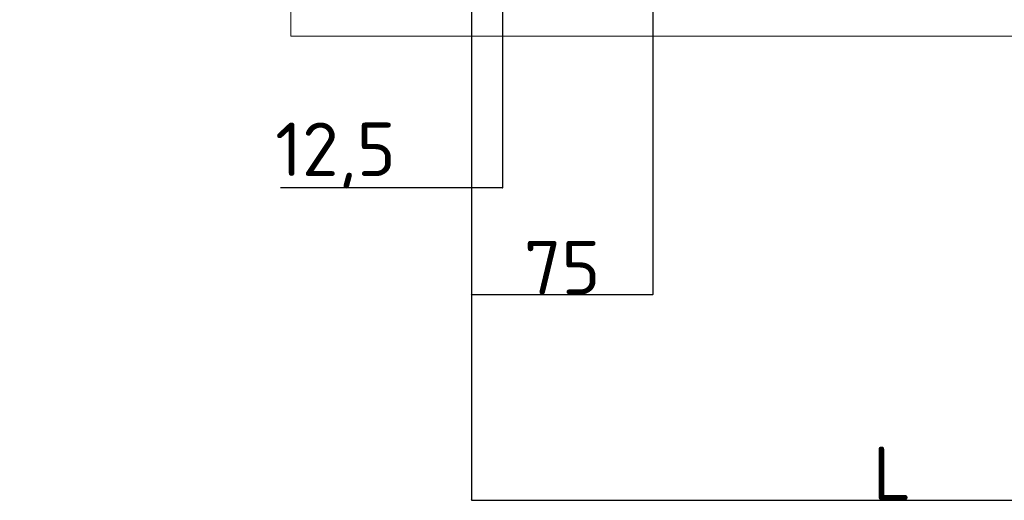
# Model space of a CAD drawing. Header units: millimetres. Extents: x 2030 to 82082, y 1212 to 75363.
# Tile 14 of 23: x 61475 to 69307, y 61404 to 65225. Entities that reach past the tile are written whole.
import ezdxf

# ---------------------------------------------------------------- set-up
doc = ezdxf.new("R2010")
doc.units = ezdxf.units.MM
doc.layers.add('Размеры и выноски', color=7, linetype='Continuous', lineweight=9, true_color=0x000000)
doc.layers.add('Расходные материалы', color=252, linetype='Continuous', lineweight=9)
doc.styles.add('ISOCPEUR', font='isocpeur.ttf')
doc.dimstyles.new('ISO-25', dxfattribs={"dimtxt": 2.5, "dimasz": 2.5, "dimexe": 1.25, "dimexo": 0.625, "dimtad": 1, "dimtxsty": 'Standard', "dimcen": 2.5, "dimadec": 0, "dimazin": 0, "dimtfac": 1, "dimtmove": 0, "dimatfit": 3, "dimfxl": 1, "dimarcsym": 0})

# ---------------------------------------------------------------- blocks, each defined once
blk = doc.blocks.new('_Oblique')
at = {"color": 0, "linetype": 'ByBlock', "lineweight": -2}
blk.add_line((-0.5, -0.5), (0.5, 0.5), dxfattribs=at)
blk = doc.blocks.new('*D140')
at = {"layer": 'Defpoints', "color": 0, "transparency": 16777216}
for p in [(71762, 65664), (65068.3, 63958.6), (71762, 61404.9)]:
    blk.add_point(p, dxfattribs=at)
at = {"layer": 'Размеры и выноски', "color": 0, "lineweight": -2, "transparency": 16777216}
for p, q in [((71762, 65663.4), (71762, 61403.7)), ((65068.3, 63957.9), (65068.3, 61403.7)), ((65068.3, 61404.9), (71762, 61404.9))]:
    blk.add_line(p, q, dxfattribs=at)
at = {"layer": 'Размеры и выноски', "color": 0, "lineweight": -2, "transparency": 16777216, "xscale": 2.5, "yscale": 2.5, "zscale": 2.5, "rotation": 180}
blk.add_blockref('_Oblique', (65068.3, 61404.9), dxfattribs=at)
at = {"layer": 'Размеры и выноски', "color": 0, "lineweight": -2, "transparency": 16777216, "xscale": 2.5, "yscale": 2.5, "zscale": 2.5}
blk.add_blockref('_Oblique', (71762, 61404.9), dxfattribs=at)
at = {"layer": 'Размеры и выноски', "color": 0, "transparency": 16777216, "insert": (68415.2, 61618.4), "char_height": 250, "attachment_point": 5, "style": 'ISOCPEUR'}
blk.add_mtext('{\\H1.70293x;L}', dxfattribs=at)
blk = doc.blocks.new('*D141')
at = {"layer": 'Defpoints', "color": 0, "transparency": 16777216}
for p in [(66512.7, 66078.6), (65068.3, 63958.6), (66512.7, 63040.4)]:
    blk.add_point(p, dxfattribs=at)
at = {"layer": 'Размеры и выноски', "color": 0, "lineweight": -2, "transparency": 16777216}
for p, q in [((66512.7, 66078), (66512.7, 63039.2)), ((65068.3, 63957.9), (65068.3, 63039.2)), ((65068.3, 63040.4), (66512.7, 63040.4))]:
    blk.add_line(p, q, dxfattribs=at)
at = {"layer": 'Размеры и выноски', "color": 0, "lineweight": -2, "transparency": 16777216, "xscale": 2.5, "yscale": 2.5, "zscale": 2.5, "rotation": 180}
blk.add_blockref('_Oblique', (65068.3, 63040.4), dxfattribs=at)
at = {"layer": 'Размеры и выноски', "color": 0, "lineweight": -2, "transparency": 16777216, "xscale": 2.5, "yscale": 2.5, "zscale": 2.5}
blk.add_blockref('_Oblique', (66512.7, 63040.4), dxfattribs=at)
at = {"layer": 'Размеры и выноски', "color": 0, "transparency": 16777216, "insert": (65790.5, 63253.9), "char_height": 250, "attachment_point": 5, "style": 'ISOCPEUR'}
blk.add_mtext('{\\H1.70293x;75}', dxfattribs=at)
blk = doc.blocks.new('*D142')
at = {"layer": 'Defpoints', "color": 0, "transparency": 16777216}
for p in [(65315.1, 65911), (65068.3, 65663.4), (65315.1, 63889.2)]:
    blk.add_point(p, dxfattribs=at)
at = {"layer": 'Размеры и выноски', "color": 0, "lineweight": -2, "transparency": 16777216}
for p, q in [((65315.1, 65910.4), (65315.1, 63887.9)), ((65068.3, 65662.8), (65068.3, 63887.9)), ((65068.3, 63889.2), (63550.3, 63889.2)), ((65315.1, 63889.2), (65068.3, 63889.2)), ((65315.1, 63889.2), (65317.6, 63889.2))]:
    blk.add_line(p, q, dxfattribs=at)
at = {"layer": 'Размеры и выноски', "color": 0, "lineweight": -2, "transparency": 16777216, "xscale": 2.5, "yscale": 2.5, "zscale": 2.5}
blk.add_blockref('_Oblique', (65068.3, 63889.2), dxfattribs=at)
at = {"layer": 'Размеры и выноски', "color": 0, "lineweight": -2, "transparency": 16777216, "xscale": 2.5, "yscale": 2.5, "zscale": 2.5, "rotation": 180}
blk.add_blockref('_Oblique', (65315.1, 63889.2), dxfattribs=at)
at = {"layer": 'Размеры и выноски', "color": 0, "transparency": 16777216, "insert": (63987.3, 64145.2), "char_height": 250, "attachment_point": 5, "style": 'ISOCPEUR'}
blk.add_mtext('{\\H1.70293x;12,5}', dxfattribs=at)

msp = doc.modelspace()

# ---------------------------------------------------------------- linework, layer by layer
at = {"layer": 'Расходные материалы', "color": 253, "linetype": 'Continuous'}
for q in [(63631.108, 65663.441), (73644.796, 65092.879)]:
    msp.add_line((63631.108, 65092.879), q, dxfattribs=at)

# ---------------------------------------------------------------- dimensions: what is measured, and where the dimension line sits
at = {"layer": 'Размеры и выноски'}
for base, p1, p2, text, override, picture, middle in [((66512.717, 63040.449), (65068.338, 63958.554), (66512.717, 66078.636), '{\\H1.70293x;75}', {"dimscale": 1, "dimtxt": 250, "dimtxsty": 'ISOCPEUR', "dimblk1": 'Oblique', "dimblk2": 'Oblique', "dimsah": 1, "dimatfit": 0}, '*D141', (65790.527, 63040.449)), ((65315.121, 63889.162), (65068.338, 65663.441), (65315.121, 65910.999), '{\\H1.70293x;12,5}', {"dimtxt": 250, "dimtxsty": 'ISOCPEUR', "dimblk1": 'Oblique', "dimblk2": 'Oblique', "dimsah": 1, "dimatfit": 0}, '*D142', (63987.33, 63889.162)), ((71761.986, 61404.919), (65068.338, 63958.554), (71761.986, 65664.022), '{\\H1.70293x;L}', {"dimscale": 1, "dimtxt": 250, "dimtxsty": 'ISOCPEUR', "dimblk1": 'Oblique', "dimblk2": 'Oblique', "dimsah": 1, "dimatfit": 0}, '*D140', (68415.162, 61404.919))]:
    dim = msp.add_linear_dim(base=base, p1=p1, p2=p2, text=text, dimstyle='ISO-25', override=override, dxfattribs=at)
    dim.commit()
    dim.dimension.update_dxf_attribs({"geometry": picture, "text_midpoint": middle, "dimtype": 160})

doc.saveas('drawing.dxf')
